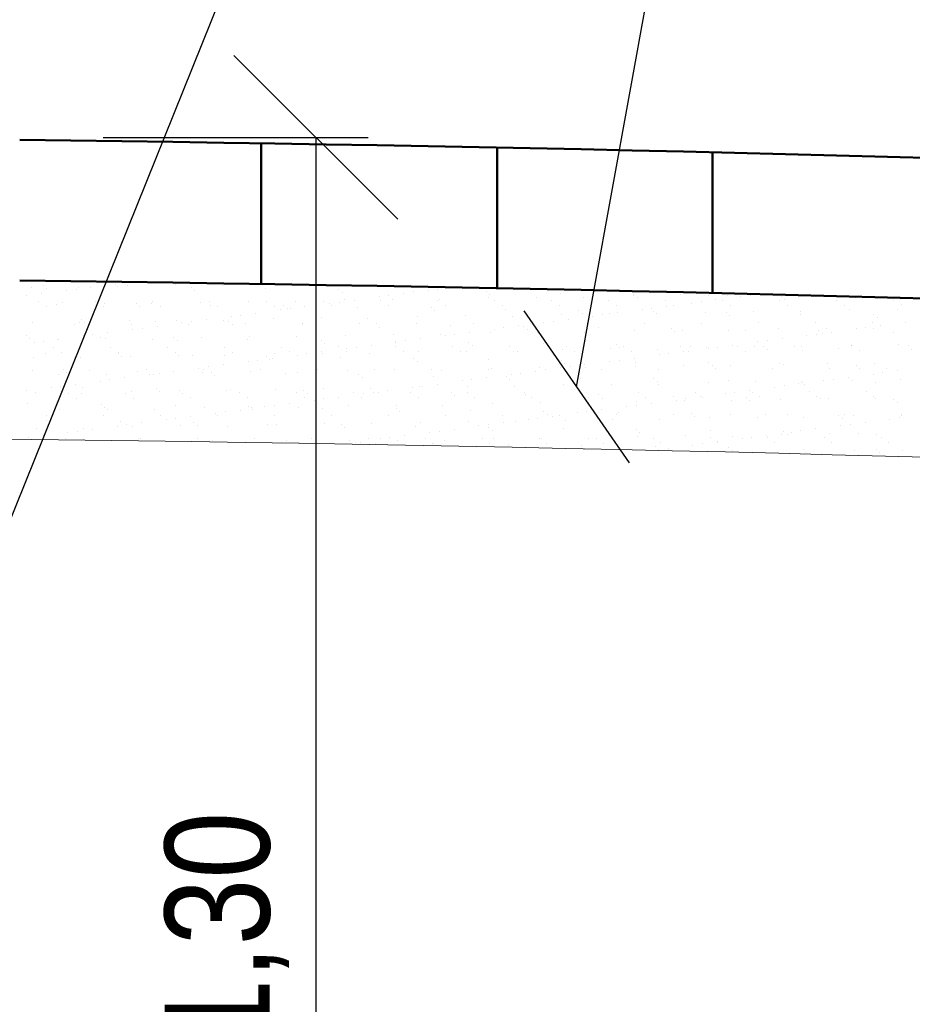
# Model space of a CAD drawing. Header units: metres. Extents: x 1291 to 1934, y 203 to 622.
# Tile 17 of 39: x 1443 to 1456, y 583 to 598. Entities that reach past the tile are written whole.
import ezdxf

# ---------------------------------------------------------------- set-up
doc = ezdxf.new("R2010")
doc.units = ezdxf.units.M
doc.layers.add('COTA', color=1, linetype='Continuous')
doc.layers.add('Hachura', color=10, linetype='Continuous', lineweight=5)
doc.layers.add('Parede', color=7, linetype='Continuous', lineweight=50)
doc.styles.add('ARIAL', font='swissc.ttf')
doc.styles.get("Standard").update_dxf_attribs({"font": 'txt.shx'})
doc.dimstyles.new('Copy of ARIAL', dxfattribs={"dimtxt": 1.7, "dimasz": 2, "dimexe": 0.18, "dimexo": 0.625, "dimgap": 0.8, "dimtad": 1, "dimlfac": 0.25, "dimzin": 1, "dimdsep": 46, "dimtxsty": 'Standard', "dimblk1": 'OBLIQUE', "dimblk2": 'OBLIQUE', "dimsah": 1, "dimcen": 2, "dimse1": 1, "dimse2": 1, "dimsd1": 1, "dimsd2": 1, "dimadec": 0, "dimazin": 0, "dimtfac": 1, "dimtmove": 0, "dimatfit": 3, "dimldrblk": 'OBLIQUE', "dimfxl": 1, "dimtolj": 1, "dimtzin": 1, "dimarcsym": 0})
doc.dimstyles.new('Japonês', dxfattribs={"dimtxt": 1.6, "dimasz": 2.5, "dimexe": 0.8, "dimexo": 7, "dimgap": 0.4, "dimtad": 1, "dimlfac": 0.5, "dimzin": 1, "dimtxsty": 'ARIAL', "dimblk": 'OBLIQUE', "dimcen": 3, "dimazin": 0, "dimtm": 1e-09, "dimtfac": 1, "dimtmove": 0, "dimatfit": 3, "dimfxl": 1, "dimtzin": 1, "dimlwd": -1, "dimlwe": -1, "dimarcsym": 0})

# ---------------------------------------------------------------- blocks, each defined once
blk = doc.blocks.new('_OBLIQUE')
at = {"color": 0, "linetype": 'ByBlock'}
blk.add_line((-0.5, -0.5), (0.5, 0.5), dxfattribs=at)
blk = doc.blocks.new('*D155')
at = {"layer": 'COTA', "color": 0, "transparency": 16777216}
for p, q in [((1444.097, 595.855), (1448.145, 595.855)), ((1447.345, 595.855), (1447.345, 571.693)), ((1436.92, 571.693), (1448.145, 571.693))]:
    blk.add_line(p, q, dxfattribs=at)
at = {"layer": 'Defpoints', "color": 0, "transparency": 16777216}
for p in [(1437.097, 595.855), (1429.92, 571.693), (1447.345, 571.693)]:
    blk.add_point(p, dxfattribs=at)
at = {"layer": 'COTA', "color": 0, "transparency": 16777216, "xscale": 2.5, "yscale": 2.5, "zscale": 2.5}
for p, rotation in [((1447.345, 595.855), 90), ((1447.345, 571.693), 270)]:
    blk.add_blockref('_OBLIQUE', p, dxfattribs=dict(at, rotation=rotation))
at = {"layer": 'COTA', "color": 0, "transparency": 16777216, "insert": (1445.987, 583.774), "char_height": 1.6, "attachment_point": 5, "rotation": 90, "style": 'ARIAL'}
blk.add_mtext('1,30', dxfattribs=at)

msp = doc.modelspace()

# ---------------------------------------------------------------- linework, layer by layer
at = {"layer": 'Hachura', "color": 0}
for p, q in [((1444.43703, 593.63238), (1444.43703, 593.63238)), ((1443.00691, 593.57003), (1443.00691, 593.57003)), ((1443.18875, 593.59985), (1443.18875, 593.59985)), ((1443.24025, 593.55266), (1443.24025, 593.55266)), ((1443.53952, 593.51422), (1443.53952, 593.51422)), ((1443.68495, 593.53336), (1443.68495, 593.53336)), ((1443.72164, 593.5666), (1443.72164, 593.5666)), ((1443.91209, 593.56327), (1443.91209, 593.56327)), ((1444.2916, 593.61323), (1444.2916, 593.61323)), ((1444.32324, 593.57515), (1444.32324, 593.57515)), ((1444.47627, 593.59379), (1444.47627, 593.59379)), ((1445.20763, 593.60311), (1445.20763, 593.60311)), ((1445.44124, 593.56554), (1445.44124, 593.56554)), ((1445.49274, 593.51835), (1445.49274, 593.51835)), ((1445.92236, 593.59969), (1445.92236, 593.59969)), ((1446.57573, 593.54084), (1446.57573, 593.54084)), ((1447.69373, 593.53124), (1447.69373, 593.53124)), ((1447.74523, 593.48405), (1447.74523, 593.48405)), ((1448.82822, 593.50653), (1448.82822, 593.50653)), ((1449.06169, 593.51782), (1449.06169, 593.51782)), ((1449.20712, 593.53696), (1449.20712, 593.53696)), ((1449.94622, 593.49693), (1449.94622, 593.49693)), ((1442.93287, 593.43435), (1442.93287, 593.43435)), ((1443.11467, 593.34785), (1443.11467, 593.34785)), ((1443.16001, 593.46425), (1443.16001, 593.46425)), ((1443.98476, 593.34943), (1443.98476, 593.34943)), ((1444.85485, 593.35101), (1444.85485, 593.35101)), ((1445.58543, 593.34115), (1445.58543, 593.34115)), ((1445.72494, 593.35259), (1445.72494, 593.35259)), ((1446.31679, 593.35048), (1446.31679, 593.35048)), ((1446.59503, 593.35418), (1446.59503, 593.35418)), ((1447.03152, 593.34705), (1447.03152, 593.34705)), ((1447.46512, 593.35576), (1447.46512, 593.35576)), ((1447.70296, 593.33893), (1447.70296, 593.33893)), ((1447.78615, 593.37424), (1447.78615, 593.37424)), ((1447.93011, 593.36884), (1447.93011, 593.36884)), ((1448.30961, 593.4188), (1448.30961, 593.4188)), ((1448.33522, 593.35734), (1448.33522, 593.35734)), ((1448.45504, 593.43795), (1448.45504, 593.43795)), ((1448.5175, 593.38357), (1448.5175, 593.38357)), ((1448.68219, 593.46785), (1448.68219, 593.46785)), ((1449.20531, 593.35892), (1449.20531, 593.35892)), ((1449.23223, 593.38014), (1449.23223, 593.38014)), ((1449.98686, 593.40733), (1449.98686, 593.40733)), ((1449.99772, 593.44974), (1449.99772, 593.44974)), ((1450.0754, 593.3605), (1450.0754, 593.3605)), ((1450.71822, 593.41666), (1450.71822, 593.41666)), ((1450.94549, 593.36208), (1450.94549, 593.36208)), ((1451.08071, 593.47222), (1451.08071, 593.47222)), ((1451.43295, 593.41323), (1451.43295, 593.41323)), ((1451.81558, 593.36366), (1451.81558, 593.36366)), ((1452.18758, 593.44042), (1452.18758, 593.44042)), ((1452.19871, 593.46262), (1452.19871, 593.46262)), ((1452.25021, 593.41543), (1452.25021, 593.41543)), ((1452.68567, 593.36524), (1452.68567, 593.36524)), ((1452.91893, 593.44975), (1452.91893, 593.44975)), ((1453.22513, 593.34253), (1453.22513, 593.34253)), ((1453.3332, 593.43792), (1453.3332, 593.43792)), ((1453.45228, 593.37244), (1453.45228, 593.37244)), ((1453.55577, 593.36682), (1453.55577, 593.36682)), ((1453.63366, 593.44632), (1453.63366, 593.44632)), ((1453.83179, 593.4224), (1453.83179, 593.4224)), ((1453.97722, 593.44155), (1453.97722, 593.44155)), ((1454.42586, 593.3684), (1454.42586, 593.3684)), ((1454.45121, 593.42831), (1454.45121, 593.42831)), ((1454.5027, 593.38112), (1454.5027, 593.38112)), ((1455.29595, 593.36998), (1455.29595, 593.36998)), ((1455.58569, 593.40361), (1455.58569, 593.40361)), ((1456.16604, 593.37157), (1456.16604, 593.37157)), ((1443.23249, 593.27279), (1443.23249, 593.27279)), ((1443.38472, 593.30806), (1443.38472, 593.30806)), ((1443.48332, 593.32993), (1443.48332, 593.32993)), ((1444.10258, 593.27437), (1444.10258, 593.27437)), ((1444.11607, 593.31739), (1444.11607, 593.31739)), ((1444.60133, 593.32032), (1444.60133, 593.32032)), ((1444.65283, 593.27313), (1444.65283, 593.27313)), ((1444.8308, 593.31396), (1444.8308, 593.31396)), ((1444.97267, 593.27595), (1444.97267, 593.27595)), ((1445.73581, 593.29562), (1445.73581, 593.29562)), ((1445.84276, 593.27753), (1445.84276, 593.27753)), ((1446.71285, 593.27911), (1446.71285, 593.27911)), ((1446.80545, 593.22078), (1446.80545, 593.22078)), ((1446.85382, 593.28601), (1446.85382, 593.28601)), ((1446.90532, 593.23882), (1446.90532, 593.23882)), ((1446.95088, 593.23992), (1446.95088, 593.23992)), ((1447.17803, 593.26983), (1447.17803, 593.26983)), ((1447.55753, 593.31979), (1447.55753, 593.31979)), ((1447.58295, 593.2807), (1447.58295, 593.2807)), ((1447.98831, 593.26131), (1447.98831, 593.26131)), ((1448.45304, 593.28228), (1448.45304, 593.28228)), ((1449.10631, 593.25171), (1449.10631, 593.25171)), ((1449.15781, 593.20452), (1449.15781, 593.20452)), ((1449.32313, 593.28386), (1449.32313, 593.28386)), ((1450.19322, 593.28544), (1450.19322, 593.28544)), ((1450.2408, 593.227), (1450.2408, 593.227)), ((1451.06331, 593.28702), (1451.06331, 593.28702)), ((1451.3588, 593.2174), (1451.3588, 593.2174)), ((1451.9334, 593.2886), (1451.9334, 593.2886)), ((1452.32762, 593.22437), (1452.32762, 593.22437)), ((1452.47305, 593.24352), (1452.47305, 593.24352)), ((1452.49329, 593.19269), (1452.49329, 593.19269)), ((1452.7002, 593.27343), (1452.7002, 593.27343)), ((1452.8035, 593.29018), (1452.8035, 593.29018)), ((1453.0797, 593.32339), (1453.0797, 593.32339)), ((1453.29673, 593.18778), (1453.29673, 593.18778)), ((1453.61129, 593.18309), (1453.61129, 593.18309)), ((1453.67359, 593.29176), (1453.67359, 593.29176)), ((1454.02809, 593.19711), (1454.02809, 593.19711)), ((1454.54368, 593.29334), (1454.54368, 593.29334)), ((1454.74282, 593.19369), (1454.74282, 593.19369)), ((1455.41377, 593.29492), (1455.41377, 593.29492)), ((1455.49745, 593.22087), (1455.49745, 593.22087)), ((1456.2288, 593.2302), (1456.2288, 593.2302)), ((1456.28386, 593.2965), (1456.28386, 593.2965)), ((1443.02451, 593.03167), (1443.02451, 593.03167)), ((1443.76142, 593.0751), (1443.76142, 593.0751)), ((1444.49387, 593.05543), (1444.49387, 593.05543)), ((1444.8959, 593.0504), (1444.8959, 593.0504)), ((1445.22523, 593.06476), (1445.22523, 593.06476)), ((1445.44671, 593.04189), (1445.44671, 593.04189)), ((1445.67386, 593.0718), (1445.67386, 593.0718)), ((1445.93996, 593.06133), (1445.93996, 593.06133)), ((1446.01391, 593.04079), (1446.01391, 593.04079)), ((1446.05337, 593.12176), (1446.05337, 593.12176)), ((1446.1988, 593.14091), (1446.1988, 593.14091)), ((1446.42594, 593.17081), (1446.42594, 593.17081)), ((1446.69459, 593.08852), (1446.69459, 593.08852)), ((1447.42594, 593.09785), (1447.42594, 593.09785)), ((1448.14067, 593.09442), (1448.14067, 593.09442)), ((1448.8953, 593.12161), (1448.8953, 593.12161)), ((1449.62666, 593.13094), (1449.62666, 593.13094)), ((1450.34139, 593.12751), (1450.34139, 593.12751)), ((1450.96889, 593.04549), (1450.96889, 593.04549)), ((1451.09602, 593.1547), (1451.09602, 593.1547)), ((1451.19604, 593.0754), (1451.19604, 593.0754)), ((1451.4103, 593.17021), (1451.4103, 593.17021)), ((1451.57554, 593.12536), (1451.57554, 593.12536)), ((1451.72097, 593.14451), (1451.72097, 593.14451)), ((1451.82737, 593.16402), (1451.82737, 593.16402)), ((1451.94812, 593.17441), (1451.94812, 593.17441)), ((1452.5421, 593.1606), (1452.5421, 593.1606)), ((1453.66279, 593.1359), (1453.66279, 593.1359)), ((1454.74578, 593.15839), (1454.74578, 593.15839)), ((1455.86379, 593.14878), (1455.86379, 593.14878)), ((1455.91528, 593.10159), (1455.91528, 593.10159)), ((1443.65665, 593.00257), (1443.65665, 593.00257)), ((1443.73924, 593.02824), (1443.73924, 593.02824)), ((1443.81292, 593.02791), (1443.81292, 593.02791)), ((1444.52674, 593.00415), (1444.52674, 593.00415)), ((1444.5492, 592.92374), (1444.5492, 592.92374)), ((1444.69463, 592.94288), (1444.69463, 592.94288)), ((1444.92178, 592.97279), (1444.92178, 592.97279)), ((1445.30128, 593.02275), (1445.30128, 593.02275)), ((1445.39683, 593.00573), (1445.39683, 593.00573)), ((1446.06541, 592.9936), (1446.06541, 592.9936)), ((1446.26692, 593.00731), (1446.26692, 593.00731)), ((1447.13701, 593.0089), (1447.13701, 593.0089)), ((1447.14839, 593.01609), (1447.14839, 593.01609)), ((1448.0071, 593.01048), (1448.0071, 593.01048)), ((1448.2664, 593.00648), (1448.2664, 593.00648)), ((1448.3179, 592.95929), (1448.3179, 592.95929)), ((1448.8772, 593.01206), (1448.8772, 593.01206)), ((1449.40088, 592.98178), (1449.40088, 592.98178)), ((1449.74729, 593.01364), (1449.74729, 593.01364)), ((1450.07138, 592.92733), (1450.07138, 592.92733)), ((1450.21681, 592.94648), (1450.21681, 592.94648)), ((1450.44396, 592.97639), (1450.44396, 592.97639)), ((1450.51889, 592.97218), (1450.51889, 592.97218)), ((1450.57039, 592.92499), (1450.57039, 592.92499)), ((1450.61738, 593.01522), (1450.61738, 593.01522)), ((1450.82346, 593.02635), (1450.82346, 593.02635)), ((1451.48747, 593.0168), (1451.48747, 593.0168)), ((1451.65338, 592.94747), (1451.65338, 592.94747)), ((1452.20518, 592.90206), (1452.20518, 592.90206)), ((1452.35756, 593.01838), (1452.35756, 593.01838)), ((1452.77138, 592.93787), (1452.77138, 592.93787)), ((1452.82288, 592.89068), (1452.82288, 592.89068)), ((1452.93653, 592.91139), (1452.93653, 592.91139)), ((1453.22765, 593.01996), (1453.22765, 593.01996)), ((1453.65126, 592.90796), (1453.65126, 592.90796)), ((1453.90587, 592.91316), (1453.90587, 592.91316)), ((1454.09775, 593.02154), (1454.09775, 593.02154)), ((1454.40589, 592.93515), (1454.40589, 592.93515)), ((1454.96784, 593.02312), (1454.96784, 593.02312)), ((1455.02387, 592.90356), (1455.02387, 592.90356)), ((1455.13725, 592.94448), (1455.13725, 592.94448)), ((1455.21405, 592.88097), (1455.21405, 592.88097)), ((1455.59355, 592.93093), (1455.59355, 592.93093)), ((1455.73898, 592.95008), (1455.73898, 592.95008)), ((1455.83793, 593.0247), (1455.83793, 593.0247)), ((1455.85198, 592.94105), (1455.85198, 592.94105)), ((1455.96613, 592.97998), (1455.96613, 592.97998)), ((1456.34563, 593.02995), (1456.34563, 593.02995)), ((1442.92151, 592.82988), (1442.92151, 592.82988)), ((1442.973, 592.78269), (1442.973, 592.78269)), ((1443.19047, 592.74485), (1443.19047, 592.74485)), ((1443.40232, 592.76971), (1443.40232, 592.76971)), ((1443.41762, 592.77476), (1443.41762, 592.77476)), ((1443.79712, 592.82472), (1443.79712, 592.82472)), ((1443.94255, 592.84387), (1443.94255, 592.84387)), ((1444.05599, 592.80517), (1444.05599, 592.80517)), ((1444.13367, 592.77904), (1444.13367, 592.77904)), ((1444.1697, 592.87377), (1444.1697, 592.87377)), ((1444.8484, 592.77561), (1444.8484, 592.77561)), ((1445.174, 592.79557), (1445.174, 592.79557)), ((1445.2255, 592.74838), (1445.2255, 592.74838)), ((1445.60303, 592.8028), (1445.60303, 592.8028)), ((1446.30848, 592.77087), (1446.30848, 592.77087)), ((1446.33439, 592.81213), (1446.33439, 592.81213)), ((1447.04912, 592.8087), (1447.04912, 592.8087)), ((1447.42649, 592.76126), (1447.42649, 592.76126)), ((1447.80375, 592.83589), (1447.80375, 592.83589)), ((1448.5351, 592.84521), (1448.5351, 592.84521)), ((1448.56097, 592.73656), (1448.56097, 592.73656)), ((1448.71265, 592.74845), (1448.71265, 592.74845)), ((1448.93979, 592.77836), (1448.93979, 592.77836)), ((1449.24983, 592.84179), (1449.24983, 592.84179)), ((1449.3193, 592.82832), (1449.3193, 592.82832)), ((1449.46473, 592.84747), (1449.46473, 592.84747)), ((1449.69188, 592.87737), (1449.69188, 592.87737)), ((1450.00446, 592.86897), (1450.00446, 592.86897)), ((1450.73582, 592.8783), (1450.73582, 592.8783)), ((1451.45055, 592.87488), (1451.45055, 592.87488)), ((1454.08939, 592.73291), (1454.08939, 592.73291)), ((1454.23482, 592.75205), (1454.23482, 592.75205)), ((1454.46197, 592.78196), (1454.46197, 592.78196)), ((1454.84147, 592.83192), (1454.84147, 592.83192)), ((1454.9869, 592.85107), (1454.9869, 592.85107)), ((1455.07537, 592.85637), (1455.07537, 592.85637)), ((1456.15836, 592.87886), (1456.15836, 592.87886)), ((1443.04504, 592.72571), (1443.04504, 592.72571)), ((1443.34032, 592.64821), (1443.34032, 592.64821)), ((1444.21041, 592.64979), (1444.21041, 592.64979)), ((1445.0805, 592.65137), (1445.0805, 592.65137)), ((1445.95059, 592.65295), (1445.95059, 592.65295)), ((1446.82068, 592.65453), (1446.82068, 592.65453)), ((1446.93851, 592.57947), (1446.93851, 592.57947)), ((1447.43563, 592.58033), (1447.43563, 592.58033)), ((1447.47799, 592.71407), (1447.47799, 592.71407)), ((1447.69078, 592.65611), (1447.69078, 592.65611)), ((1447.8086, 592.58105), (1447.8086, 592.58105)), ((1447.81513, 592.63029), (1447.81513, 592.63029)), ((1447.96056, 592.64944), (1447.96056, 592.64944)), ((1448.18771, 592.67935), (1448.18771, 592.67935)), ((1448.56087, 592.65769), (1448.56087, 592.65769)), ((1448.56722, 592.72931), (1448.56722, 592.72931)), ((1448.67869, 592.58263), (1448.67869, 592.58263)), ((1448.9129, 592.58325), (1448.9129, 592.58325)), ((1449.43096, 592.65927), (1449.43096, 592.65927)), ((1449.54878, 592.58421), (1449.54878, 592.58421)), ((1449.64426, 592.59258), (1449.64426, 592.59258)), ((1449.67898, 592.72695), (1449.67898, 592.72695)), ((1449.73048, 592.67976), (1449.73048, 592.67976)), ((1450.30105, 592.66085), (1450.30105, 592.66085)), ((1450.35899, 592.58915), (1450.35899, 592.58915)), ((1450.41887, 592.58579), (1450.41887, 592.58579)), ((1450.81346, 592.70225), (1450.81346, 592.70225)), ((1451.11362, 592.61634), (1451.11362, 592.61634)), ((1451.17114, 592.66243), (1451.17114, 592.66243)), ((1451.28896, 592.58737), (1451.28896, 592.58737)), ((1451.84497, 592.62567), (1451.84497, 592.62567)), ((1451.93147, 592.69265), (1451.93147, 592.69265)), ((1451.98297, 592.64546), (1451.98297, 592.64546)), ((1452.04123, 592.66401), (1452.04123, 592.66401)), ((1452.15906, 592.58895), (1452.15906, 592.58895)), ((1452.5597, 592.62224), (1452.5597, 592.62224)), ((1452.91133, 592.6656), (1452.91133, 592.6656)), ((1452.95781, 592.58393), (1452.95781, 592.58393)), ((1453.02915, 592.59053), (1453.02915, 592.59053)), ((1453.06596, 592.66794), (1453.06596, 592.66794)), ((1453.31433, 592.64943), (1453.31433, 592.64943)), ((1453.33731, 592.63389), (1453.33731, 592.63389)), ((1453.48274, 592.65304), (1453.48274, 592.65304)), ((1453.70989, 592.68294), (1453.70989, 592.68294)), ((1453.78142, 592.66718), (1453.78142, 592.66718)), ((1453.89924, 592.59212), (1453.89924, 592.59212)), ((1454.04569, 592.65876), (1454.04569, 592.65876)), ((1454.18396, 592.65834), (1454.18396, 592.65834)), ((1454.23546, 592.61115), (1454.23546, 592.61115)), ((1454.65151, 592.66876), (1454.65151, 592.66876)), ((1454.76042, 592.65533), (1454.76042, 592.65533)), ((1454.76933, 592.5937), (1454.76933, 592.5937)), ((1455.31845, 592.63363), (1455.31845, 592.63363)), ((1455.51505, 592.68252), (1455.51505, 592.68252)), ((1455.5216, 592.67034), (1455.5216, 592.67034)), ((1455.63942, 592.59528), (1455.63942, 592.59528)), ((1456.2464, 592.69185), (1456.2464, 592.69185)), ((1456.39169, 592.67192), (1456.39169, 592.67192)), ((1456.43645, 592.62403), (1456.43645, 592.62403)), ((1443.04211, 592.49332), (1443.04211, 592.49332)), ((1443.21608, 592.55995), (1443.21608, 592.55995)), ((1443.45814, 592.57314), (1443.45814, 592.57314)), ((1443.75684, 592.48989), (1443.75684, 592.48989)), ((1444.32823, 592.57473), (1444.32823, 592.57473)), ((1444.33408, 592.55035), (1444.33408, 592.55035)), ((1444.38558, 592.50316), (1444.38558, 592.50316)), ((1444.51147, 592.51708), (1444.51147, 592.51708)), ((1445.19832, 592.57631), (1445.19832, 592.57631)), ((1445.24283, 592.5264), (1445.24283, 592.5264)), ((1445.46857, 592.52564), (1445.46857, 592.52564)), ((1445.95756, 592.52298), (1445.95756, 592.52298)), ((1446.06841, 592.57789), (1446.06841, 592.57789)), ((1446.31097, 592.43227), (1446.31097, 592.43227)), ((1446.4564, 592.45141), (1446.4564, 592.45141)), ((1446.58658, 592.51604), (1446.58658, 592.51604)), ((1446.63807, 592.46885), (1446.63807, 592.46885)), ((1446.68355, 592.48132), (1446.68355, 592.48132)), ((1446.71219, 592.55016), (1446.71219, 592.55016)), ((1447.06305, 592.53128), (1447.06305, 592.53128)), ((1447.20848, 592.55043), (1447.20848, 592.55043)), ((1447.44354, 592.55949), (1447.44354, 592.55949)), ((1447.72106, 592.49134), (1447.72106, 592.49134)), ((1448.15827, 592.55607), (1448.15827, 592.55607)), ((1448.83907, 592.48173), (1448.83907, 592.48173)), ((1448.89057, 592.43454), (1448.89057, 592.43454)), ((1449.97355, 592.45703), (1449.97355, 592.45703)), ((1451.09156, 592.44742), (1451.09156, 592.44742)), ((1451.83315, 592.43587), (1451.83315, 592.43587)), ((1451.97858, 592.45501), (1451.97858, 592.45501)), ((1452.20572, 592.48492), (1452.20572, 592.48492)), ((1452.58523, 592.53488), (1452.58523, 592.53488)), ((1452.73066, 592.55403), (1452.73066, 592.55403)), ((1443.01221, 592.30135), (1443.01221, 592.30135)), ((1443.49417, 592.30513), (1443.49417, 592.30513)), ((1443.8823, 592.30293), (1443.8823, 592.30293)), ((1444.62866, 592.28042), (1444.62866, 592.28042)), ((1444.75239, 592.30451), (1444.75239, 592.30451)), ((1445.17939, 592.28329), (1445.17939, 592.28329)), ((1445.55889, 592.33325), (1445.55889, 592.33325)), ((1445.62248, 592.30609), (1445.62248, 592.30609)), ((1445.70432, 592.3524), (1445.70432, 592.3524)), ((1445.93147, 592.38231), (1445.93147, 592.38231)), ((1446.49257, 592.30767), (1446.49257, 592.30767)), ((1447.36266, 592.30925), (1447.36266, 592.30925)), ((1447.82135, 592.29753), (1447.82135, 592.29753)), ((1448.23276, 592.31083), (1448.23276, 592.31083)), ((1448.5527, 592.30686), (1448.5527, 592.30686)), ((1449.10285, 592.31241), (1449.10285, 592.31241)), ((1449.26743, 592.30343), (1449.26743, 592.30343)), ((1449.97294, 592.31399), (1449.97294, 592.31399)), ((1450.02206, 592.33062), (1450.02206, 592.33062)), ((1450.70156, 592.28689), (1450.70156, 592.28689)), ((1450.75342, 592.33995), (1450.75342, 592.33995)), ((1450.84303, 592.31557), (1450.84303, 592.31557)), ((1451.08107, 592.33685), (1451.08107, 592.33685)), ((1451.14306, 592.40023), (1451.14306, 592.40023)), ((1451.2265, 592.356), (1451.2265, 592.356)), ((1451.45364, 592.3859), (1451.45364, 592.3859)), ((1451.46815, 592.33652), (1451.46815, 592.33652)), ((1451.71312, 592.31715), (1451.71312, 592.31715)), ((1452.22278, 592.36371), (1452.22278, 592.36371)), ((1452.22604, 592.42272), (1452.22604, 592.42272)), ((1452.58321, 592.31874), (1452.58321, 592.31874)), ((1452.95413, 592.37304), (1452.95413, 592.37304)), ((1453.34405, 592.41312), (1453.34405, 592.41312)), ((1453.39555, 592.36593), (1453.39555, 592.36593)), ((1453.45331, 592.32032), (1453.45331, 592.32032)), ((1453.66886, 592.36961), (1453.66886, 592.36961)), ((1454.3234, 592.3219), (1454.3234, 592.3219)), ((1454.42349, 592.3968), (1454.42349, 592.3968)), ((1454.47853, 592.38841), (1454.47853, 592.38841)), ((1455.15485, 592.40613), (1455.15485, 592.40613)), ((1455.19349, 592.32348), (1455.19349, 592.32348)), ((1455.59654, 592.37881), (1455.59654, 592.37881)), ((1455.64804, 592.33162), (1455.64804, 592.33162)), ((1455.86958, 592.4027), (1455.86958, 592.4027)), ((1456.06358, 592.32506), (1456.06358, 592.32506)), ((1456.22374, 592.29049), (1456.22374, 592.29049)), ((1443.41992, 592.23135), (1443.41992, 592.23135)), ((1443.54567, 592.25794), (1443.54567, 592.25794)), ((1444.05473, 592.13523), (1444.05473, 592.13523)), ((1444.15127, 592.24068), (1444.15127, 592.24068)), ((1444.20016, 592.15437), (1444.20016, 592.15437)), ((1444.42731, 592.18428), (1444.42731, 592.18428)), ((1444.80681, 592.23424), (1444.80681, 592.23424)), ((1444.866, 592.23726), (1444.866, 592.23726)), ((1444.95224, 592.25339), (1444.95224, 592.25339)), ((1445.62063, 592.26444), (1445.62063, 592.26444)), ((1445.74666, 592.27082), (1445.74666, 592.27082)), ((1445.79816, 592.22363), (1445.79816, 592.22363)), ((1446.35199, 592.27377), (1446.35199, 592.27377)), ((1446.88115, 592.24611), (1446.88115, 592.24611)), ((1447.06672, 592.27034), (1447.06672, 592.27034)), ((1447.99915, 592.23651), (1447.99915, 592.23651)), ((1448.05065, 592.18932), (1448.05065, 592.18932)), ((1449.13364, 592.2118), (1449.13364, 592.2118)), ((1449.5769, 592.13883), (1449.5769, 592.13883)), ((1449.72233, 592.15797), (1449.72233, 592.15797)), ((1449.94948, 592.18788), (1449.94948, 592.18788)), ((1450.25165, 592.2022), (1450.25165, 592.2022)), ((1450.30314, 592.15501), (1450.30314, 592.15501)), ((1450.32898, 592.23784), (1450.32898, 592.23784)), ((1450.47441, 592.25699), (1450.47441, 592.25699)), ((1451.38613, 592.1775), (1451.38613, 592.1775)), ((1452.50414, 592.16789), (1452.50414, 592.16789)), ((1453.63862, 592.14319), (1453.63862, 592.14319)), ((1454.75663, 592.13359), (1454.75663, 592.13359)), ((1455.09908, 592.14243), (1455.09908, 592.14243)), ((1455.24451, 592.16157), (1455.24451, 592.16157)), ((1455.47166, 592.19148), (1455.47166, 592.19148)), ((1455.53265, 592.14416), (1455.53265, 592.14416)), ((1455.85116, 592.24144), (1455.85116, 592.24144)), ((1455.99659, 592.26059), (1455.99659, 592.26059)), ((1456.264, 592.15349), (1456.264, 592.15349)), ((1442.92314, 591.98625), (1442.92314, 591.98625)), ((1443.30265, 592.03621), (1443.30265, 592.03621)), ((1443.44808, 592.05536), (1443.44808, 592.05536)), ((1443.67522, 592.08526), (1443.67522, 592.08526)), ((1443.78875, 592.0352), (1443.78875, 592.0352)), ((1444.52907, 591.97872), (1444.52907, 591.97872)), ((1444.90675, 592.02559), (1444.90675, 592.02559)), ((1444.95825, 591.97841), (1444.95825, 591.97841)), ((1445.26043, 591.98805), (1445.26043, 591.98805)), ((1445.97516, 591.98462), (1445.97516, 591.98462)), ((1446.04124, 592.00089), (1446.04124, 592.00089)), ((1446.72979, 592.01181), (1446.72979, 592.01181)), ((1447.15924, 591.99129), (1447.15924, 591.99129)), ((1447.46114, 592.02114), (1447.46114, 592.02114)), ((1448.17587, 592.01771), (1448.17587, 592.01771)), ((1448.44532, 591.98985), (1448.44532, 591.98985)), ((1448.82482, 592.03981), (1448.82482, 592.03981)), ((1448.9305, 592.0449), (1448.9305, 592.0449)), ((1448.97025, 592.05896), (1448.97025, 592.05896)), ((1449.1974, 592.08886), (1449.1974, 592.08886)), ((1449.66186, 592.05423), (1449.66186, 592.05423)), ((1450.37659, 592.0508), (1450.37659, 592.0508)), ((1451.13122, 592.07799), (1451.13122, 592.07799)), ((1451.86257, 592.08732), (1451.86257, 592.08732)), ((1452.55564, 592.1207), (1452.55564, 592.1207)), ((1452.5773, 592.08389), (1452.5773, 592.08389)), ((1453.33193, 592.11108), (1453.33193, 592.11108)), ((1453.96749, 591.99345), (1453.96749, 591.99345)), ((1454.06329, 592.1204), (1454.06329, 592.1204)), ((1454.347, 592.04341), (1454.347, 592.04341)), ((1454.49243, 592.06256), (1454.49243, 592.06256)), ((1454.71957, 592.09246), (1454.71957, 592.09246)), ((1454.77802, 592.11698), (1454.77802, 592.11698)), ((1454.80813, 592.0864), (1454.80813, 592.0864)), ((1455.89111, 592.10888), (1455.89111, 592.10888)), ((1443.05971, 591.95496), (1443.05971, 591.95496)), ((1443.56597, 591.94856), (1443.56597, 591.94856)), ((1443.68379, 591.8735), (1443.68379, 591.8735)), ((1443.77445, 591.95153), (1443.77445, 591.95153)), ((1444.43606, 591.95014), (1444.43606, 591.95014)), ((1444.55388, 591.87508), (1444.55388, 591.87508)), ((1445.30615, 591.95172), (1445.30615, 591.95172)), ((1445.42397, 591.87666), (1445.42397, 591.87666)), ((1446.17624, 591.9533), (1446.17624, 591.9533)), ((1446.29407, 591.87824), (1446.29407, 591.87824)), ((1447.04634, 591.95488), (1447.04634, 591.95488)), ((1447.16416, 591.87982), (1447.16416, 591.87982)), ((1447.21074, 591.9441), (1447.21074, 591.9441)), ((1447.32066, 591.84179), (1447.32066, 591.84179)), ((1447.46609, 591.86093), (1447.46609, 591.86093)), ((1447.69324, 591.89084), (1447.69324, 591.89084)), ((1447.91643, 591.95646), (1447.91643, 591.95646)), ((1448.03425, 591.8814), (1448.03425, 591.8814)), ((1448.07274, 591.9408), (1448.07274, 591.9408)), ((1448.21817, 591.95995), (1448.21817, 591.95995)), ((1448.29373, 591.96658), (1448.29373, 591.96658)), ((1448.78652, 591.95805), (1448.78652, 591.95805)), ((1448.90434, 591.88298), (1448.90434, 591.88298)), ((1449.41173, 591.95698), (1449.41173, 591.95698)), ((1449.46323, 591.90979), (1449.46323, 591.90979)), ((1449.65661, 591.95963), (1449.65661, 591.95963)), ((1449.77443, 591.88457), (1449.77443, 591.88457)), ((1450.5267, 591.96121), (1450.5267, 591.96121)), ((1450.54622, 591.93227), (1450.54622, 591.93227)), ((1450.64452, 591.88615), (1450.64452, 591.88615)), ((1451.39679, 591.96279), (1451.39679, 591.96279)), ((1451.51461, 591.88773), (1451.51461, 591.88773)), ((1451.66422, 591.92267), (1451.66422, 591.92267)), ((1451.71572, 591.87548), (1451.71572, 591.87548)), ((1452.26688, 591.96437), (1452.26688, 591.96437)), ((1452.38471, 591.88931), (1452.38471, 591.88931)), ((1452.79871, 591.89797), (1452.79871, 591.89797)), ((1452.84283, 591.84539), (1452.84283, 591.84539)), ((1452.97173, 591.83468), (1452.97173, 591.83468)), ((1452.98826, 591.86453), (1452.98826, 591.86453)), ((1453.13698, 591.96595), (1453.13698, 591.96595)), ((1453.21541, 591.89444), (1453.21541, 591.89444)), ((1453.2548, 591.89089), (1453.2548, 591.89089)), ((1453.59492, 591.9444), (1453.59492, 591.9444)), ((1453.68646, 591.83125), (1453.68646, 591.83125)), ((1453.74035, 591.96355), (1453.74035, 591.96355)), ((1453.91672, 591.88836), (1453.91672, 591.88836)), ((1453.96821, 591.84117), (1453.96821, 591.84117)), ((1454.00707, 591.96753), (1454.00707, 591.96753)), ((1454.12489, 591.89247), (1454.12489, 591.89247)), ((1454.44109, 591.85844), (1454.44109, 591.85844)), ((1454.87716, 591.96911), (1454.87716, 591.96911)), ((1454.99498, 591.89405), (1454.99498, 591.89405)), ((1455.0512, 591.86366), (1455.0512, 591.86366)), ((1455.17245, 591.86777), (1455.17245, 591.86777)), ((1455.74725, 591.97069), (1455.74725, 591.97069)), ((1455.86507, 591.89563), (1455.86507, 591.89563)), ((1455.88718, 591.86434), (1455.88718, 591.86434)), ((1456.16921, 591.85405), (1456.16921, 591.85405)), ((1442.94883, 591.78998), (1442.94883, 591.78998)), ((1443.43752, 591.693), (1443.43752, 591.693)), ((1444.06684, 591.78037), (1444.06684, 591.78037)), ((1444.11834, 591.73318), (1444.11834, 591.73318)), ((1444.16887, 591.70233), (1444.16887, 591.70233)), ((1444.8836, 591.6989), (1444.8836, 591.6989)), ((1445.20132, 591.75567), (1445.20132, 591.75567)), ((1445.63823, 591.72609), (1445.63823, 591.72609)), ((1446.18907, 591.69281), (1446.18907, 591.69281)), ((1446.31933, 591.74606), (1446.31933, 591.74606)), ((1446.36959, 591.73542), (1446.36959, 591.73542)), ((1446.37083, 591.69887), (1446.37083, 591.69887)), ((1446.56858, 591.74277), (1446.56858, 591.74277)), ((1446.71401, 591.76192), (1446.71401, 591.76192)), ((1446.94116, 591.79182), (1446.94116, 591.79182)), ((1447.08432, 591.73199), (1447.08432, 591.73199)), ((1447.45382, 591.72136), (1447.45382, 591.72136)), ((1447.83895, 591.75918), (1447.83895, 591.75918)), ((1448.5703, 591.76851), (1448.5703, 591.76851)), ((1448.57182, 591.71176), (1448.57182, 591.71176)), ((1449.28503, 591.76508), (1449.28503, 591.76508)), ((1449.70631, 591.68705), (1449.70631, 591.68705)), ((1450.03966, 591.79227), (1450.03966, 591.79227)), ((1450.77102, 591.80159), (1450.77102, 591.80159)), ((1451.48575, 591.79817), (1451.48575, 591.79817)), ((1451.71125, 591.69641), (1451.71125, 591.69641)), ((1452.09075, 591.74637), (1452.09075, 591.74637)), ((1452.23618, 591.76552), (1452.23618, 591.76552)), ((1452.24038, 591.82535), (1452.24038, 591.82535)), ((1452.46333, 591.79542), (1452.46333, 591.79542)), ((1456.22071, 591.80686), (1456.22071, 591.80686)), ((1443.22693, 591.53515), (1443.22693, 591.53515)), ((1443.23786, 591.6017), (1443.23786, 591.6017)), ((1444.10795, 591.60328), (1444.10795, 591.60328)), ((1444.97804, 591.60486), (1444.97804, 591.60486)), ((1445.06441, 591.54475), (1445.06441, 591.54475)), ((1445.20985, 591.56389), (1445.20985, 591.56389)), ((1445.43699, 591.5938), (1445.43699, 591.5938)), ((1445.8165, 591.64376), (1445.8165, 591.64376)), ((1445.84813, 591.60644), (1445.84813, 591.60644)), ((1445.96193, 591.66291), (1445.96193, 591.66291)), ((1446.71822, 591.60802), (1446.71822, 591.60802)), ((1447.58832, 591.6096), (1447.58832, 591.6096)), ((1448.45841, 591.61118), (1448.45841, 591.61118)), ((1448.62332, 591.66457), (1448.62332, 591.66457)), ((1449.3285, 591.61277), (1449.3285, 591.61277)), ((1450.19859, 591.61435), (1450.19859, 591.61435)), ((1450.58659, 591.54835), (1450.58659, 591.54835)), ((1450.73202, 591.56749), (1450.73202, 591.56749)), ((1450.82431, 591.67745), (1450.82431, 591.67745)), ((1450.87581, 591.63026), (1450.87581, 591.63026)), ((1450.95917, 591.5974), (1450.95917, 591.5974)), ((1451.06868, 591.61593), (1451.06868, 591.61593)), ((1451.14882, 591.53963), (1451.14882, 591.53963)), ((1451.33867, 591.64736), (1451.33867, 591.64736)), ((1451.4841, 591.66651), (1451.4841, 591.66651)), ((1451.88017, 591.54896), (1451.88017, 591.54896)), ((1451.93877, 591.61751), (1451.93877, 591.61751)), ((1451.9588, 591.65274), (1451.9588, 591.65274)), ((1452.5949, 591.54553), (1452.5949, 591.54553)), ((1452.80886, 591.61909), (1452.80886, 591.61909)), ((1453.0768, 591.64314), (1453.0768, 591.64314)), ((1453.1283, 591.59595), (1453.1283, 591.59595)), ((1453.34953, 591.57272), (1453.34953, 591.57272)), ((1453.67896, 591.62067), (1453.67896, 591.62067)), ((1454.08089, 591.58205), (1454.08089, 591.58205)), ((1454.21129, 591.61844), (1454.21129, 591.61844)), ((1454.54905, 591.62225), (1454.54905, 591.62225)), ((1454.79562, 591.57862), (1454.79562, 591.57862)), ((1455.32929, 591.60883), (1455.32929, 591.60883)), ((1455.38079, 591.56164), (1455.38079, 591.56164)), ((1455.41914, 591.62383), (1455.41914, 591.62383)), ((1455.55025, 591.60581), (1455.55025, 591.60581)), ((1456.10876, 591.55195), (1456.10876, 591.55195)), ((1456.25419, 591.57109), (1456.25419, 591.57109)), ((1456.2816, 591.61514), (1456.2816, 591.61514)), ((1456.28923, 591.62541), (1456.28923, 591.62541)), ((1443.07732, 591.41661), (1443.07732, 591.41661)), ((1443.27843, 591.48796), (1443.27843, 591.48796)), ((1443.79205, 591.41318), (1443.79205, 591.41318)), ((1443.93283, 591.39577), (1443.93283, 591.39577)), ((1444.31233, 591.44573), (1444.31233, 591.44573)), ((1444.36141, 591.51045), (1444.36141, 591.51045)), ((1444.45776, 591.46488), (1444.45776, 591.46488)), ((1444.54667, 591.44037), (1444.54667, 591.44037)), ((1444.68491, 591.49478), (1444.68491, 591.49478)), ((1445.27803, 591.4497), (1445.27803, 591.4497)), ((1445.47942, 591.50084), (1445.47942, 591.50084)), ((1445.53092, 591.45365), (1445.53092, 591.45365)), ((1445.99276, 591.44627), (1445.99276, 591.44627)), ((1446.6139, 591.47614), (1446.6139, 591.47614)), ((1446.74739, 591.47346), (1446.74739, 591.47346)), ((1447.47874, 591.48278), (1447.47874, 591.48278)), ((1447.73191, 591.46653), (1447.73191, 591.46653)), ((1447.78341, 591.41934), (1447.78341, 591.41934)), ((1448.19347, 591.47936), (1448.19347, 591.47936)), ((1448.86639, 591.44183), (1448.86639, 591.44183)), ((1448.9481, 591.50654), (1448.9481, 591.50654)), ((1449.45501, 591.39937), (1449.45501, 591.39937)), ((1449.67946, 591.51587), (1449.67946, 591.51587)), ((1449.83451, 591.44933), (1449.83451, 591.44933)), ((1449.97994, 591.46848), (1449.97994, 591.46848)), ((1449.9844, 591.43223), (1449.9844, 591.43223)), ((1450.0359, 591.38504), (1450.0359, 591.38504)), ((1450.20709, 591.49838), (1450.20709, 591.49838)), ((1450.39419, 591.51244), (1450.39419, 591.51244)), ((1451.11889, 591.40752), (1451.11889, 591.40752)), ((1452.23689, 591.39792), (1452.23689, 591.39792)), ((1454.97718, 591.40297), (1454.97718, 591.40297)), ((1455.35668, 591.45293), (1455.35668, 591.45293)), ((1455.50211, 591.47208), (1455.50211, 591.47208)), ((1455.72926, 591.50198), (1455.72926, 591.50198)), ((1442.92153, 591.24733), (1442.92153, 591.24733)), ((1442.9536, 591.26685), (1442.9536, 591.26685)), ((1443.18075, 591.29676), (1443.18075, 591.29676)), ((1443.5215, 591.26522), (1443.5215, 591.26522)), ((1443.56025, 591.34672), (1443.56025, 591.34672)), ((1443.70568, 591.36587), (1443.70568, 591.36587)), ((1443.79162, 591.24891), (1443.79162, 591.24891)), ((1444.63951, 591.25562), (1444.63951, 591.25562)), ((1444.66171, 591.25049), (1444.66171, 591.25049)), ((1445.5318, 591.25208), (1445.5318, 591.25208)), ((1445.77399, 591.23092), (1445.77399, 591.23092)), ((1446.40189, 591.25366), (1446.40189, 591.25366)), ((1447.27199, 591.25524), (1447.27199, 591.25524)), ((1448.14208, 591.25682), (1448.14208, 591.25682)), ((1448.33035, 591.25131), (1448.33035, 591.25131)), ((1448.47578, 591.27045), (1448.47578, 591.27045)), ((1448.5879, 591.23015), (1448.5879, 591.23015)), ((1448.70292, 591.30036), (1448.70292, 591.30036)), ((1449.01217, 591.2584), (1449.01217, 591.2584)), ((1449.08243, 591.35032), (1449.08243, 591.35032)), ((1449.22786, 591.36947), (1449.22786, 591.36947)), ((1449.30263, 591.22672), (1449.30263, 591.22672)), ((1449.88226, 591.25998), (1449.88226, 591.25998)), ((1450.05726, 591.25391), (1450.05726, 591.25391)), ((1450.75235, 591.26156), (1450.75235, 591.26156)), ((1450.78862, 591.26324), (1450.78862, 591.26324)), ((1451.50335, 591.25981), (1451.50335, 591.25981)), ((1451.62244, 591.26314), (1451.62244, 591.26314)), ((1452.25798, 591.287), (1452.25798, 591.287)), ((1452.28839, 591.35073), (1452.28839, 591.35073)), ((1452.49254, 591.26472), (1452.49254, 591.26472)), ((1452.98933, 591.29633), (1452.98933, 591.29633)), ((1453.36263, 591.2663), (1453.36263, 591.2663)), ((1453.37138, 591.37321), (1453.37138, 591.37321)), ((1453.70406, 591.2929), (1453.70406, 591.2929)), ((1453.85252, 591.25491), (1453.85252, 591.25491)), ((1453.99795, 591.27405), (1453.99795, 591.27405)), ((1454.2251, 591.30396), (1454.2251, 591.30396)), ((1454.23272, 591.26788), (1454.23272, 591.26788)), ((1454.45869, 591.32009), (1454.45869, 591.32009)), ((1454.48938, 591.36361), (1454.48938, 591.36361)), ((1454.54088, 591.31642), (1454.54088, 591.31642)), ((1454.6046, 591.35392), (1454.6046, 591.35392)), ((1454.75003, 591.37307), (1454.75003, 591.37307)), ((1455.10281, 591.26947), (1455.10281, 591.26947)), ((1455.19005, 591.32942), (1455.19005, 591.32942)), ((1455.62387, 591.33891), (1455.62387, 591.33891)), ((1455.90478, 591.32599), (1455.90478, 591.32599)), ((1455.9729, 591.27105), (1455.9729, 591.27105)), ((1446.38719, 591.19706), (1446.38719, 591.19706)), ((1446.892, 591.22131), (1446.892, 591.22131)), ((1447.10192, 591.19363), (1447.10192, 591.19363)), ((1447.38981, 591.18018), (1447.38981, 591.18018)), ((1447.85655, 591.22082), (1447.85655, 591.22082)), ((1447.95084, 591.20134), (1447.95084, 591.20134)), ((1448.02648, 591.19661), (1448.02648, 591.19661)), ((1448.2599, 591.18176), (1448.2599, 591.18176)), ((1449.12999, 591.18334), (1449.12999, 591.18334)), ((1449.14449, 591.187), (1449.14449, 591.187)), ((1450.00008, 591.18492), (1450.00008, 591.18492)), ((1450.27897, 591.1623), (1450.27897, 591.1623)), ((1450.87017, 591.1865), (1450.87017, 591.1865)), ((1451.39698, 591.1527), (1451.39698, 591.1527)), ((1451.44848, 591.10551), (1451.44848, 591.10551)), ((1451.74027, 591.18808), (1451.74027, 591.18808)), ((1452.53146, 591.12799), (1452.53146, 591.12799)), ((1452.61036, 591.18966), (1452.61036, 591.18966)), ((1452.72094, 591.10593), (1452.72094, 591.10593)), ((1453.10044, 591.15589), (1453.10044, 591.15589)), ((1453.24587, 591.17504), (1453.24587, 591.17504)), ((1453.47302, 591.20494), (1453.47302, 591.20494)), ((1453.48045, 591.19124), (1453.48045, 591.19124)), ((1453.64947, 591.11839), (1453.64947, 591.11839)), ((1454.35054, 591.19282), (1454.35054, 591.19282)), ((1454.78396, 591.09368), (1454.78396, 591.09368)), ((1455.22063, 591.1944), (1455.22063, 591.1944)), ((1455.90196, 591.08408), (1455.90196, 591.08408)), ((1456.09072, 591.19599), (1456.09072, 591.19599)), ((1456.2992, 591.07678), (1456.2992, 591.07678)), ((1453.70097, 591.0712), (1453.70097, 591.0712)), ((1454.09849, 591.04369), (1454.09849, 591.04369)), ((1454.81322, 591.04027), (1454.81322, 591.04027)), ((1455.56785, 591.06745), (1455.56785, 591.06745)), ((1455.95346, 591.03689), (1455.95346, 591.03689))]:
    msp.add_line(p, q, dxfattribs=at)
msp.add_arc((1432.69029, -273.45115), 864.75558, 86.0234525, 89.47817016, dxfattribs=at)
at = {"layer": 'Parede', "color": 0}
for p, q in [((1446.51231, 593.61718), (1446.51231, 595.76482)), ((1450.11109, 593.55216), (1450.11109, 595.6998)), ((1453.39826, 593.47968), (1453.39826, 595.62732))]:
    msp.add_line(p, q, dxfattribs=at)
for centre in [(1432.69029, -268.88028), (1432.69029, -271.02792)]:
    msp.add_arc(centre, 864.75558, 86.0234525, 89.32856079, dxfattribs=at)

# ---------------------------------------------------------------- dimensions: what is measured, and where the dimension line sits
at = {"layer": 'COTA', "color": 0}
dim = msp.add_linear_dim(base=(1447.34497, 571.69324), p1=(1437.09731, 595.85533), p2=(1429.91962, 571.69324), angle=90, text='1,30', dimstyle='Japonês', override={"dimlfac": 0.05}, dxfattribs=at)
dim.commit()
dim.dimension.update_dxf_attribs({"geometry": '*D155', "text_midpoint": (1445.98652, 583.77429)})

# ---------------------------------------------------------------- leaders
at = {"layer": 'COTA', "color": 0, "annotation_type": 0, "has_hookline": 1, "hookline_direction": 0, "text_width": 19.99286, "horizontal_direction": (1, 0.000241, 0)}
msp.add_leader([(1436.08634, 583.82421), (1447.33679, 621.74119), (1449.33679, 621.74167)], dimstyle='Copy of ARIAL', override={"dimexe": 0.5, "dimexo": 7, "dimgap": 0.8, "dimtad": 0, "dimlfac": 0.02, "dimse1": 0, "dimse2": 0, "dimsd1": 0, "dimsd2": 0}, dxfattribs=at)
at = {"layer": 'COTA', "color": 0, "annotation_type": 0, "has_hookline": 1, "hookline_direction": 0}
for points, text_width in [([(1436.12185, 573.74688), (1452.19221, 613.61457), (1454.19221, 613.61457)], 31.91143), ([(1451.32467, 592.04702), (1454.02116, 606.93136), (1456.02116, 606.93136)], 25.94688)]:
    msp.add_leader(points, dimstyle='Copy of ARIAL', override={"dimexe": 0.5, "dimexo": 7, "dimgap": 0.8, "dimtad": 0, "dimlfac": 0.02, "dimse1": 0, "dimse2": 0, "dimsd1": 0, "dimsd2": 0}, dxfattribs=dict(at, text_width=text_width))

doc.saveas('drawing.dxf')
